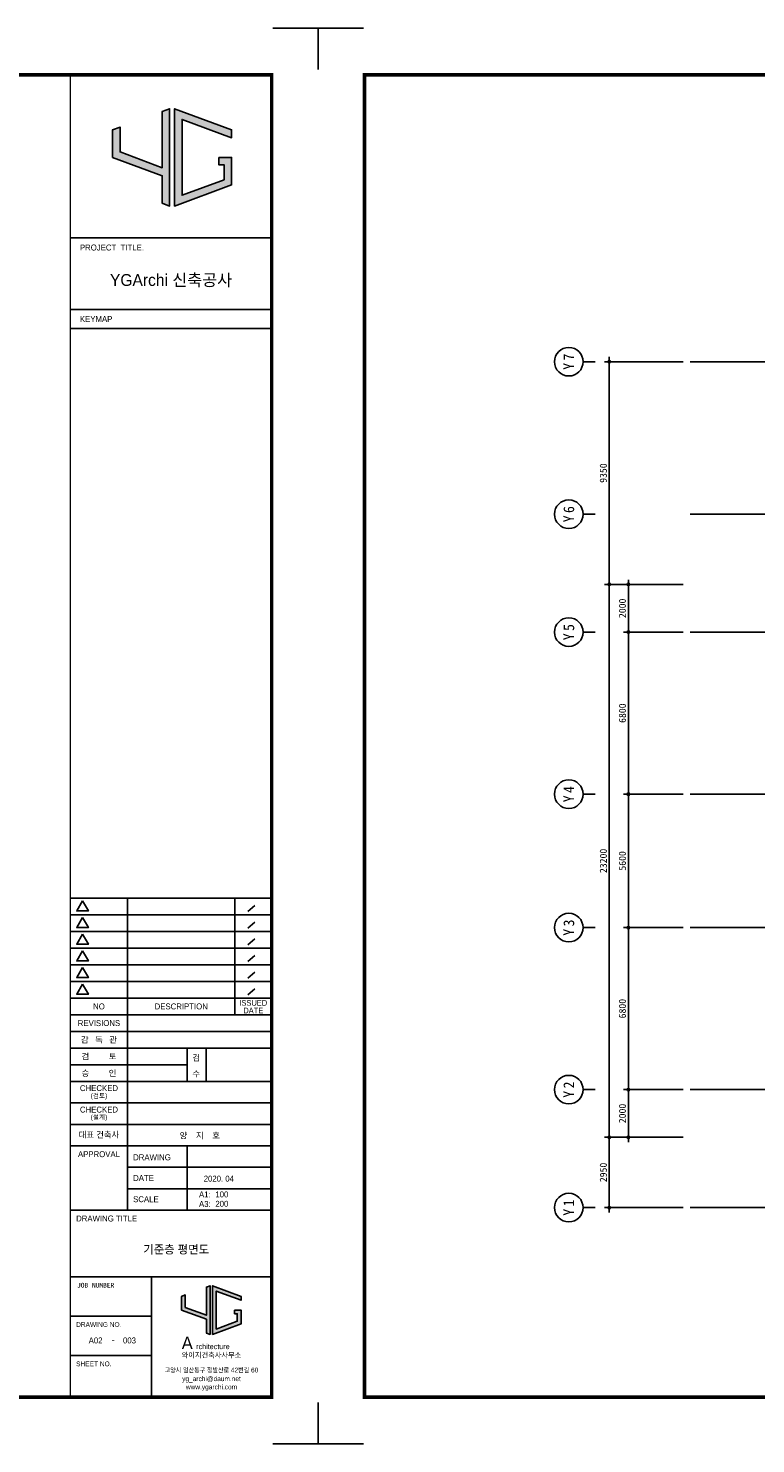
# Model space of a CAD drawing. Header units: millimetres. Extents: x 3445018 to 4174071, y -6064565 to -5122887.
# Tile 190 of 192: x 3909604 to 3940145, y -5256172 to -5196772. Entities that reach past the tile are written whole.
import ezdxf
from ezdxf.enums import TextEntityAlignment as Align

# ---------------------------------------------------------------- set-up
doc = ezdxf.new("R2010")
doc.units = ezdxf.units.MM
doc.header["$MEASUREMENT"] = 0
doc.linetypes.add('CEN', pattern=[66, 60, -2, 2, -2])
doc.layers.get('0').update_dxf_attribs({"linetype": 'CONTINUOUS'})
doc.layers.get('DEFPOINTS').update_dxf_attribs({"linetype": 'CONTINUOUS'})
for name, color, linetype in [('0-TEX(타이틀)', 2, 'CONTINUOUS'), ('3', 3, 'CONTINUOUS'), ('A_GE_FORM', 7, 'CONTINUOUS'), ('A_GE_TEXT', 3, 'CONTINUOUS'), ('CEN', 13, 'CEN'), ('DI', 1, 'CONTINUOUS'), ('DIM', 7, 'CONTINUOUS')]:
    doc.layers.add(name, color=color, linetype=linetype)
doc.styles.add('GHS', font='txt')
doc.styles.add('HY울릉도 L', font='txt')
doc.styles.add('SDP-S', font='txt')
doc.styles.add('굴림', font='txt')
doc.styles.add('나눔고딕', font='txt')
doc.styles.add('돋움', font='txt')
doc.styles.add('돋움체', font='txt')
doc.styles.add('스타일1', font='HYWULM.TTF')
doc.dimstyles.new('SMDI-3', dxfattribs={"dimtxt": 3, "dimasz": 1, "dimexe": 2, "dimexo": 3, "dimgap": 1, "dimtad": 1, "dimdsep": 46, "dimtxsty": 'HY울릉도 L', "dimblk": 'Z_DOT', "dimcen": 2.5, "dimdle": 1.5, "dimclrd": 1, "dimclre": 1, "dimclrt": 2, "dimadec": 0, "dimazin": 0, "dimtfac": 1, "dimtix": 1, "dimtmove": 2, "dimatfit": 3, "dimldrblk": 'Z_DOT', "dimfxl": 2, "dimtvp": 1, "dimtolj": 1, "dimtzin": 0, "dimarcsym": 0})

# ---------------------------------------------------------------- blocks, each defined once
blk = doc.blocks.new('werwwerw')
at = {"true_color": 0xf50000}
h = blk.add_hatch(color=1, dxfattribs=at)
h.dxf.hatch_style = 1
h.paths.add_polyline_path([(1770.34, 1804.71), (1770.34, 1809.72), (1768.84, 1809.16), (1768.84, 1803.61), (1778.84, 1799.9), (1778.84, 1794.35), (1780.34, 1793.79), (1780.34, 1813.42), (1778.84, 1812.87), (1778.84, 1801.5)])
h.paths.add_polyline_path([(1782.84, 1811.27), (1792.84, 1807.56), (1792.84, 1809.16), (1781.34, 1813.42), (1781.34, 1793.79), (1792.84, 1798.05), (1792.84, 1803.61), (1790.24, 1803.61), (1790.24, 1802.11), (1791.34, 1802.11), (1791.34, 1799.09), (1782.84, 1795.95)])
at = {"color": 1, "true_color": 0xf50000}
for points in [[(1770.34, 1809.72), (1768.84, 1809.16), (1768.84, 1803.61), (1778.84, 1799.9), (1778.84, 1794.35), (1780.34, 1793.79), (1780.34, 1813.42), (1778.84, 1812.87), (1778.84, 1801.5), (1770.34, 1804.71), (1770.34, 1809.72), (1768.84, 1809.16)], [(1790.24, 1803.61), (1792.84, 1803.61), (1792.84, 1798.05), (1781.34, 1793.79), (1781.34, 1813.42), (1792.84, 1809.16), (1792.84, 1807.56), (1782.84, 1811.27), (1782.84, 1795.95), (1791.34, 1799.09), (1791.34, 1802.11), (1790.24, 1802.11), (1790.24, 1802.11), (1790.24, 1803.61)]]:
    blk.add_lwpolyline(points, dxfattribs=at)
at = {"color": 1, "true_color": 0xf50000, "insert": (1768.9, 1792.85), "char_height": 5, "attachment_point": 1}
blk.add_mtext_dynamic_manual_height_columns('{\\fBroadway|b0|i0|c0|p82;A}', width=3.0726, gutter_width=12.5, heights=[0], dxfattribs=at)
at = {"insert": (1774.73, 1789.95), "char_height": 2.1, "attachment_point": 1}
blk.add_mtext_dynamic_manual_height_columns('{\\fBroadway|b0|i0|c0|p82;rchitecture}', width=17.5999, gutter_width=12.5, heights=[0], dxfattribs=at)
blk = doc.blocks.new('sheet _서영')
at = {"true_color": 0xf50000}
h = blk.add_hatch(color=1, dxfattribs=at)
h.dxf.hatch_style = 1
h.paths.add_polyline_path([(-361932.13, -1058516.3), (-361932.13, -1058505.89), (-361935.25, -1058507.04), (-361935.25, -1058518.6), (-361914.45, -1058526.3), (-361914.45, -1058537.86), (-361911.33, -1058539.01), (-361911.33, -1058498.18), (-361914.45, -1058499.34), (-361914.45, -1058522.97)])
h.paths.add_polyline_path([(-361906.13, -1058502.67), (-361885.33, -1058510.37), (-361885.33, -1058507.04), (-361909.25, -1058498.18), (-361909.25, -1058539.01), (-361885.33, -1058530.15), (-361885.33, -1058518.6), (-361890.73, -1058518.6), (-361890.73, -1058521.72), (-361888.45, -1058521.72), (-361888.45, -1058527.98), (-361906.13, -1058534.53)])
at = {"color": 1, "true_color": 0xf50000}
for points in [[(-361932.13, -1058505.89), (-361935.25, -1058507.04), (-361935.25, -1058518.6), (-361914.45, -1058526.3), (-361914.45, -1058537.86), (-361911.33, -1058539.01), (-361911.33, -1058498.18), (-361914.45, -1058499.34), (-361914.45, -1058522.97), (-361932.13, -1058516.3), (-361932.13, -1058505.89), (-361935.25, -1058507.04)], [(-361890.73, -1058518.6), (-361885.33, -1058518.6), (-361885.33, -1058530.15), (-361909.25, -1058539.01), (-361909.25, -1058498.18), (-361885.33, -1058507.04), (-361885.33, -1058510.37), (-361906.13, -1058502.67), (-361906.13, -1058534.53), (-361888.45, -1058527.98), (-361888.45, -1058521.72), (-361890.73, -1058521.72), (-361890.73, -1058521.72), (-361890.73, -1058518.6)]]:
    blk.add_lwpolyline(points, dxfattribs=at)
at = {"layer": 'A_GE_FORM'}
for p, q in [((-362689.99, -1058464.44), (-362689.99, -1058481.68)), ((-362689.99, -1058464.44), (-362689.99, -1058481.68)), ((-362689.99, -1058464.44), (-362670.99, -1058464.44)), ((-361848.99, -1058464.44), (-361867.99, -1058464.44)), ((-361848.99, -1058464.44), (-361848.99, -1058481.68)), ((-362689.99, -1059041.18), (-362689.99, -1059058.43)), ((-362689.99, -1059041.18), (-362689.99, -1059058.43)), ((-361848.99, -1059041.18), (-361848.99, -1059058.43)), ((-362689.99, -1059058.43), (-362670.99, -1059058.43)), ((-361848.99, -1059058.43), (-361867.99, -1059058.43))]:
    blk.add_line(p, q, dxfattribs=at)
at = {"layer": 'A_GE_FORM', "color": 161}
for p, q in [((-361952.99, -1058552.43), (-361868.99, -1058552.43)), ((-361952.99, -1058582.43), (-361868.99, -1058582.43)), ((-361952.99, -1058590.43), (-361868.99, -1058590.43)), ((-361952.99, -1058829.43), (-361868.89, -1058829.43)), ((-361928.99, -1058960.43), (-361928.99, -1058829.43)), ((-361883.91, -1058878.43), (-361883.91, -1058829.43)), ((-361875.5, -1058832.51), (-361878.46, -1058835.03)), ((-361952.99, -1058836.43), (-361868.89, -1058836.43)), ((-361875.5, -1058839.51), (-361878.46, -1058842.03)), ((-361952.99, -1058843.43), (-361868.89, -1058843.43)), ((-361875.5, -1058846.51), (-361878.46, -1058849.03)), ((-361952.99, -1058850.43), (-361868.89, -1058850.43)), ((-361952.99, -1058857.43), (-361868.89, -1058857.43)), ((-361875.5, -1058853.51), (-361878.46, -1058856.03)), ((-361875.5, -1058860.51), (-361878.46, -1058863.03)), ((-361952.99, -1058864.43), (-361868.89, -1058864.43)), ((-361875.5, -1058867.51), (-361878.46, -1058870.03)), ((-361952.99, -1058871.43), (-361868.89, -1058871.43)), ((-361952.99, -1058878.43), (-361868.49, -1058878.43)), ((-361952.99, -1058885.43), (-361868.49, -1058885.43)), ((-361952.99, -1058892.43), (-361868.49, -1058892.43)), ((-361903.99, -1058906.43), (-361903.99, -1058892.43)), ((-361895.99, -1058906.43), (-361895.99, -1058892.43)), ((-361952.99, -1058899.43), (-361903.99, -1058899.43)), ((-361952.99, -1058906.43), (-361868.49, -1058906.43)), ((-361952.99, -1058915.43), (-361868.49, -1058915.43)), ((-361952.99, -1058924.43), (-361868.49, -1058924.43)), ((-361952.99, -1058933.43), (-361868.49, -1058933.43)), ((-361903.99, -1058960.43), (-361903.99, -1058933.43)), ((-361928.99, -1058942.43), (-361868.49, -1058942.43)), ((-361928.99, -1058951.43), (-361868.49, -1058951.43)), ((-361952.99, -1058960.43), (-361868.49, -1058960.43)), ((-361952.99, -1058988.43), (-361868.49, -1058988.43)), ((-361918.99, -1059038.93), (-361918.99, -1058988.43)), ((-361952.99, -1059004.93), (-361918.99, -1059004.93)), ((-361952.99, -1059021.43), (-361918.99, -1059021.43))]:
    blk.add_line(p, q, dxfattribs=at)
at = {"layer": 'A_GE_FORM', "const_width": 1.5}
blk.add_lwpolyline([(-361868.49, -1059038.93), (-362670.49, -1059038.93), (-362670.49, -1058483.93), (-361868.49, -1058483.93)], close=True, dxfattribs=at)
at = {"layer": 'A_GE_FORM', "const_width": 0.6}
blk.add_lwpolyline([(-361952.99, -1059038.93), (-361952.99, -1058483.93)], dxfattribs=at)
at = {"layer": 'A_GE_FORM', "color": 7}
for points in [[(-361947.88, -1058830.55), (-361950.34, -1058834.82), (-361945.41, -1058834.82)], [(-361947.88, -1058837.55), (-361950.34, -1058841.82), (-361945.41, -1058841.82)], [(-361947.88, -1058844.55), (-361950.34, -1058848.82), (-361945.41, -1058848.82)], [(-361947.88, -1058851.55), (-361950.34, -1058855.82), (-361945.41, -1058855.82)], [(-361947.88, -1058858.55), (-361950.34, -1058862.82), (-361945.41, -1058862.82)], [(-361947.88, -1058865.55), (-361950.34, -1058869.82), (-361945.41, -1058869.82)]]:
    blk.add_lwpolyline(points, close=True, dxfattribs=at)
at = {"xscale": 1.04, "yscale": 1.04, "zscale": 1.04}
blk.add_blockref('werwwerw', (-363745.9, -1060878.12), dxfattribs=at)
at = {"insert": (-361906.28, -1059020.17), "char_height": 2.16, "attachment_point": 1, "line_spacing_factor": 0.9, "style": '스타일1'}
blk.add_mtext_dynamic_manual_height_columns('{\\f이사만루체 Medium|b0|i0|c129|p2;와이지건축사사무소}', width=30.417, gutter_width=10, heights=[0], dxfattribs=at)
at = {"layer": 'A_GE_TEXT'}
for s, height, style, p in [('PROJECT  TITLE.', 2.5, '돋움', (-361948.99, -1058556.43)), ('KEYMAP', 2.5, '돋움', (-361948.99, -1058586.43)), ('DRAWING', 2.5, '돋움', (-361926.65, -1058938.25)), ('DATE', 2.5, '돋움', (-361926.65, -1058946.92)), ('A1:', 2.5, '돋움', (-361898.99, -1058953.83)), ('SCALE', 2.5, '돋움', (-361926.65, -1058955.83)), ('A3:', 2.5, '돋움', (-361898.99, -1058957.83)), ('DRAWING TITLE', 2.5, '돋움', (-361950.58, -1058963.93)), ('JOB NUMBER', 2, '나눔고딕', (-361950.2, -1058991.93)), ('DRAWING NO.', 2, '돋움', (-361950.59, -1059008.43)), ('SHEET NO.', 2, '돋움', (-361950.59, -1059024.93))]:
    blk.add_text(s, height=height, dxfattribs=dict(at, style=style)).set_placement(p, align=Align.MIDDLE_LEFT)
for s, height, style, p in [('YGArchi 신축공사', 5, '굴림', (-361910.74, -1058570.06)), ('NO', 2.5, '돋움', (-361940.99, -1058874.93)), ('DESCRIPTION', 2.5, '돋움', (-361906.45, -1058874.93)), ('ISSUED', 2.4, '돋움', (-361876.2, -1058873.45)), ('DATE', 2.4, '돋움', (-361876.2, -1058876.65)), ('REVISIONS', 2.5, '돋움', (-361940.99, -1058881.93)), ('감   독   관', 2.5, '돋움', (-361940.99, -1058888.93)), ('검         토', 2.5, '돋움', (-361940.99, -1058895.93)), ('승         인', 2.5, '돋움', (-361940.99, -1058902.93)), ('CHECKED', 2.5, '돋움', (-361940.99, -1058909.21)), ('(검토)', 2, '돋움', (-361940.99, -1058912.39)), ('CHECKED', 2.5, '돋움', (-361940.99, -1058918.21)), ('(설계)', 2, '돋움', (-361940.99, -1058921.39)), ('대표 건축사', 2.5, '돋움', (-361940.99, -1058928.78)), ('APPROVAL', 2.5, '돋움', (-361940.99, -1058936.93)), ('-', 2.5, '나눔고딕', (-361934.99, -1059014.93))]:
    blk.add_text(s, height=height, dxfattribs=dict(at, style=style)).set_placement(p, align=Align.MIDDLE_CENTER)
at = {"layer": 'A_GE_TEXT', "style": '돋움'}
for s, p in [('검', (-361901.77, -1058897.75)), ('수', (-361901.77, -1058904.47))]:
    blk.add_text(s, height=2.5, dxfattribs=at).set_placement(p)
at = {"layer": 'A_GE_TEXT', "style": '돋움', "width": 0.9}
for s, p in [('고양시 일산동구 정발산로 42번길 60', (-361893.74, -1059027.54)), ('yg_archi@daum.net', (-361893.74, -1059031.18)), ('www.ygarchi.com', (-361893.74, -1059034.62))]:
    blk.add_text(s, height=2, dxfattribs=at).set_placement(p, align=Align.MIDDLE_CENTER)
blk = doc.blocks.new('Z_DOT')
at = {"layer": 'DIM', "color": 1, "ltscale": 3}
for p, q in [((-2, 0), (2, 0)), ((0, -2), (0, 2))]:
    blk.add_line(p, q, dxfattribs=at)
for radius in [0.5, 0.25]:
    blk.add_circle((0, 0), radius, dxfattribs=at)
blk = doc.blocks.new('*D50')
at = {"layer": 'DEFPOINTS', "color": 0, "ltscale": 3, "transparency": 16777216}
for p in [(3933999, -5220113), (3937399, -5220113), (3937399, -5243313)]:
    blk.add_point(p, dxfattribs=at)
at = {"layer": 'DIM', "color": 1, "lineweight": -2, "ltscale": 3, "transparency": 16777216}
for p, q in [((3937099, -5220113), (3933799, -5220113)), ((3933999, -5243213), (3933999, -5220213)), ((3937099, -5243313), (3933799, -5243313))]:
    blk.add_line(p, q, dxfattribs=at)
at = {"layer": 'DIM', "color": 1, "lineweight": -2, "ltscale": 3, "transparency": 16777216, "xscale": 100, "yscale": 100, "zscale": 100}
for p, rotation in [((3933999, -5220113), 90), ((3933999, -5243313), 270)]:
    blk.add_blockref('Z_DOT', p, dxfattribs=dict(at, rotation=rotation))
at = {"layer": 'DIM', "color": 2, "ltscale": 3, "transparency": 16777216, "insert": (3933749, -5231713), "char_height": 300, "attachment_point": 5, "rotation": 90, "style": 'SDP-S'}
blk.add_mtext('\\A1;23200', dxfattribs=at)
blk = doc.blocks.new('*D51')
at = {"layer": 'DEFPOINTS', "color": 0, "ltscale": 3, "transparency": 16777216}
for p in [(3937399, -5210763), (3933999, -5220113), (3937399, -5220113)]:
    blk.add_point(p, dxfattribs=at)
at = {"layer": 'DIM', "color": 1, "lineweight": -2, "ltscale": 3, "transparency": 16777216}
for p, q in [((3937099, -5210763), (3933799, -5210763)), ((3933999, -5210863), (3933999, -5220013)), ((3937099, -5220113), (3933799, -5220113))]:
    blk.add_line(p, q, dxfattribs=at)
at = {"layer": 'DIM', "color": 1, "lineweight": -2, "ltscale": 3, "transparency": 16777216, "xscale": 100, "yscale": 100, "zscale": 100}
for p, rotation in [((3933999, -5210763), 90), ((3933999, -5220113), 270)]:
    blk.add_blockref('Z_DOT', p, dxfattribs=dict(at, rotation=rotation))
at = {"layer": 'DIM', "color": 2, "ltscale": 3, "transparency": 16777216, "insert": (3933749, -5215438), "char_height": 300, "attachment_point": 5, "rotation": 90, "style": 'SDP-S'}
blk.add_mtext('\\A1;9350', dxfattribs=at)
blk = doc.blocks.new('CCS111')
blk.add_line((0, 8), (0, 3))
blk.add_circle((0, 14), 6)
at = {"color": 3, "style": 'GHS'}
for tag, p in [('X', (-2.45, 14.02)), ('1', (1.44, 14.02))]:
    blk.add_attdef(tag, text='', height=4.5, dxfattribs=at).set_placement(p, align=Align.MIDDLE_CENTER)
blk = doc.blocks.new('*D52')
at = {"layer": 'DEFPOINTS', "color": 0, "ltscale": 3, "transparency": 16777216}
for p in [(3937399, -5220113), (3934799, -5222113), (3937399, -5222113)]:
    blk.add_point(p, dxfattribs=at)
at = {"layer": 'DIM', "color": 1, "lineweight": -2, "ltscale": 3, "transparency": 16777216}
for p, q in [((3937099, -5220113), (3934599, -5220113)), ((3934799, -5220213), (3934799, -5222013)), ((3937099, -5222113), (3934599, -5222113))]:
    blk.add_line(p, q, dxfattribs=at)
at = {"layer": 'DIM', "color": 1, "lineweight": -2, "ltscale": 3, "transparency": 16777216, "xscale": 100, "yscale": 100, "zscale": 100}
for p, rotation in [((3934799, -5220113), 90), ((3934799, -5222113), 270)]:
    blk.add_blockref('Z_DOT', p, dxfattribs=dict(at, rotation=rotation))
at = {"layer": 'DIM', "color": 2, "ltscale": 3, "transparency": 16777216, "insert": (3934549, -5221113), "char_height": 300, "attachment_point": 5, "rotation": 90, "style": 'SDP-S'}
blk.add_mtext('\\A1;2000', dxfattribs=at)
blk = doc.blocks.new('*D53')
at = {"layer": 'DEFPOINTS', "color": 0, "ltscale": 3, "transparency": 16777216}
for p in [(3937399, -5222113), (3934799, -5228913), (3937399, -5228913)]:
    blk.add_point(p, dxfattribs=at)
at = {"layer": 'DIM', "color": 1, "lineweight": -2, "ltscale": 3, "transparency": 16777216}
for p, q in [((3937099, -5222113), (3934599, -5222113)), ((3934799, -5222213), (3934799, -5228813)), ((3937099, -5228913), (3934599, -5228913))]:
    blk.add_line(p, q, dxfattribs=at)
at = {"layer": 'DIM', "color": 1, "lineweight": -2, "ltscale": 3, "transparency": 16777216, "xscale": 100, "yscale": 100, "zscale": 100}
for p, rotation in [((3934799, -5222113), 90), ((3934799, -5228913), 270)]:
    blk.add_blockref('Z_DOT', p, dxfattribs=dict(at, rotation=rotation))
at = {"layer": 'DIM', "color": 2, "ltscale": 3, "transparency": 16777216, "insert": (3934549, -5225513), "char_height": 300, "attachment_point": 5, "rotation": 90, "style": 'SDP-S'}
blk.add_mtext('\\A1;6800', dxfattribs=at)
blk = doc.blocks.new('*D54')
at = {"layer": 'DEFPOINTS', "color": 0, "ltscale": 3, "transparency": 16777216}
for p in [(3937399, -5228913), (3934799, -5234513), (3937399, -5234513)]:
    blk.add_point(p, dxfattribs=at)
at = {"layer": 'DIM', "color": 1, "lineweight": -2, "ltscale": 3, "transparency": 16777216}
for p, q in [((3937099, -5228913), (3934599, -5228913)), ((3934799, -5229013), (3934799, -5234413)), ((3937099, -5234513), (3934599, -5234513))]:
    blk.add_line(p, q, dxfattribs=at)
at = {"layer": 'DIM', "color": 1, "lineweight": -2, "ltscale": 3, "transparency": 16777216, "xscale": 100, "yscale": 100, "zscale": 100}
for p, rotation in [((3934799, -5228913), 90), ((3934799, -5234513), 270)]:
    blk.add_blockref('Z_DOT', p, dxfattribs=dict(at, rotation=rotation))
at = {"layer": 'DIM', "color": 2, "ltscale": 3, "transparency": 16777216, "insert": (3934549, -5231713), "char_height": 300, "attachment_point": 5, "rotation": 90, "style": 'SDP-S'}
blk.add_mtext('\\A1;5600', dxfattribs=at)
blk = doc.blocks.new('*D55')
at = {"layer": 'DEFPOINTS', "color": 0, "ltscale": 3, "transparency": 16777216}
for p in [(3937399, -5234513), (3934799, -5241313), (3937399, -5241313)]:
    blk.add_point(p, dxfattribs=at)
at = {"layer": 'DIM', "color": 1, "lineweight": -2, "ltscale": 3, "transparency": 16777216}
for p, q in [((3937099, -5234513), (3934599, -5234513)), ((3934799, -5234613), (3934799, -5241213)), ((3937099, -5241313), (3934599, -5241313))]:
    blk.add_line(p, q, dxfattribs=at)
at = {"layer": 'DIM', "color": 1, "lineweight": -2, "ltscale": 3, "transparency": 16777216, "xscale": 100, "yscale": 100, "zscale": 100}
for p, rotation in [((3934799, -5234513), 90), ((3934799, -5241313), 270)]:
    blk.add_blockref('Z_DOT', p, dxfattribs=dict(at, rotation=rotation))
at = {"layer": 'DIM', "color": 2, "ltscale": 3, "transparency": 16777216, "insert": (3934549, -5237913), "char_height": 300, "attachment_point": 5, "rotation": 90, "style": 'SDP-S'}
blk.add_mtext('\\A1;6800', dxfattribs=at)
blk = doc.blocks.new('*D56')
at = {"layer": 'DEFPOINTS', "color": 0, "ltscale": 3, "transparency": 16777216}
for p in [(3937399, -5241313), (3934799, -5243313), (3937399, -5243313)]:
    blk.add_point(p, dxfattribs=at)
at = {"layer": 'DIM', "color": 1, "lineweight": -2, "ltscale": 3, "transparency": 16777216}
for p, q in [((3937099, -5241313), (3934599, -5241313)), ((3934799, -5241413), (3934799, -5243213)), ((3937099, -5243313), (3934599, -5243313))]:
    blk.add_line(p, q, dxfattribs=at)
at = {"layer": 'DIM', "color": 1, "lineweight": -2, "ltscale": 3, "transparency": 16777216, "xscale": 100, "yscale": 100, "zscale": 100}
for p, rotation in [((3934799, -5241313), 90), ((3934799, -5243313), 270)]:
    blk.add_blockref('Z_DOT', p, dxfattribs=dict(at, rotation=rotation))
at = {"layer": 'DIM', "color": 2, "ltscale": 3, "transparency": 16777216, "insert": (3934549, -5242313), "char_height": 300, "attachment_point": 5, "rotation": 90, "style": 'SDP-S'}
blk.add_mtext('\\A1;2000', dxfattribs=at)
blk = doc.blocks.new('*D57')
at = {"layer": 'DEFPOINTS', "color": 0, "ltscale": 3, "transparency": 16777216}
for p in [(3933999, -5243313), (3937399, -5243313), (3937399, -5246263)]:
    blk.add_point(p, dxfattribs=at)
at = {"layer": 'DIM', "color": 1, "lineweight": -2, "ltscale": 3, "transparency": 16777216}
for p, q in [((3937099, -5243313), (3933799, -5243313)), ((3933999, -5246163), (3933999, -5243413)), ((3937099, -5246263), (3933799, -5246263))]:
    blk.add_line(p, q, dxfattribs=at)
at = {"layer": 'DIM', "color": 1, "lineweight": -2, "ltscale": 3, "transparency": 16777216, "xscale": 100, "yscale": 100, "zscale": 100}
for p, rotation in [((3933999, -5243313), 90), ((3933999, -5246263), 270)]:
    blk.add_blockref('Z_DOT', p, dxfattribs=dict(at, rotation=rotation))
at = {"layer": 'DIM', "color": 2, "ltscale": 3, "transparency": 16777216, "insert": (3933749, -5244788), "char_height": 300, "attachment_point": 5, "rotation": 90, "style": 'SDP-S'}
blk.add_mtext('\\A1;2950', dxfattribs=at)

msp = doc.modelspace()

# ---------------------------------------------------------------- linework, layer by layer
at = {"layer": 'CEN'}
for p, q in [((3937398.874, -5210762.953), (3988257.54, -5210762.953)), ((3937398.874, -5217162.953), (3988257.54, -5217162.953)), ((3937398.874, -5222112.953), (3988257.54, -5222112.953)), ((3937398.874, -5228912.953), (3988257.54, -5228912.953)), ((3937398.874, -5234512.953), (3988257.54, -5234512.953)), ((3937398.874, -5241312.953), (3988257.54, -5241312.953)), ((3937398.874, -5246262.953), (3988257.54, -5246262.953))]:
    msp.add_line(p, q, dxfattribs=at)

# ---------------------------------------------------------------- block references
at = {"layer": '3', "xscale": 100, "yscale": 100, "zscale": 100}
for p in [(40106670.4, 100649671.693), (40190770.4, 100649671.693)]:
    msp.add_blockref('sheet _서영', p, dxfattribs=at)
at = {"layer": 'DI'}
ref = msp.add_blockref('CCS111', (3933698.874, -5210762.953), dxfattribs=dict(at, xscale=100, yscale=100, zscale=100, rotation=90))
ref.add_attrib('1', '7', dxfattribs={"layer": '0', "color": 3, "height": 450, "rotation": 90, "style": '돋움체'}).set_placement((3932298.079, -5210569.203), align=Align.MIDDLE_CENTER)
ref.add_attrib('X', 'Y', dxfattribs={"layer": '0', "color": 3, "height": 450, "rotation": 90, "style": '돋움체'}).set_placement((3932297.083, -5210958.157), align=Align.MIDDLE_CENTER)
ref = msp.add_blockref('CCS111', (3933698.874, -5217162.953), dxfattribs=dict(at, xscale=100, yscale=100, zscale=100, rotation=90))
ref.add_attrib('1', '6', dxfattribs={"layer": '0', "color": 3, "height": 450, "rotation": 90, "style": '돋움체'}).set_placement((3932298.079, -5216969.203), align=Align.MIDDLE_CENTER)
ref.add_attrib('X', 'Y', dxfattribs={"layer": '0', "color": 3, "height": 450, "rotation": 90, "style": '돋움체'}).set_placement((3932297.083, -5217358.157), align=Align.MIDDLE_CENTER)
ref = msp.add_blockref('CCS111', (3933698.874, -5222112.953), dxfattribs=dict(at, xscale=100, yscale=100, zscale=100, rotation=90))
ref.add_attrib('1', '5', dxfattribs={"layer": '0', "color": 3, "height": 450, "rotation": 90, "style": '돋움체'}).set_placement((3932298.079, -5221919.203), align=Align.MIDDLE_CENTER)
ref.add_attrib('X', 'Y', dxfattribs={"layer": '0', "color": 3, "height": 450, "rotation": 90, "style": '돋움체'}).set_placement((3932297.083, -5222308.157), align=Align.MIDDLE_CENTER)
ref = msp.add_blockref('CCS111', (3933698.874, -5228912.953), dxfattribs=dict(at, xscale=100, yscale=100, zscale=100, rotation=90))
ref.add_attrib('1', '4', dxfattribs={"layer": '0', "color": 3, "height": 450, "rotation": 90, "style": '돋움체'}).set_placement((3932298.079, -5228719.203), align=Align.MIDDLE_CENTER)
ref.add_attrib('X', 'Y', dxfattribs={"layer": '0', "color": 3, "height": 450, "rotation": 90, "style": '돋움체'}).set_placement((3932297.083, -5229108.157), align=Align.MIDDLE_CENTER)
ref = msp.add_blockref('CCS111', (3933698.874, -5234512.953), dxfattribs=dict(at, xscale=100, yscale=100, zscale=100, rotation=90))
ref.add_attrib('1', '3', dxfattribs={"layer": '0', "color": 3, "height": 450, "rotation": 90, "style": '돋움체'}).set_placement((3932298.079, -5234319.203), align=Align.MIDDLE_CENTER)
ref.add_attrib('X', 'Y', dxfattribs={"layer": '0', "color": 3, "height": 450, "rotation": 90, "style": '돋움체'}).set_placement((3932297.083, -5234708.157), align=Align.MIDDLE_CENTER)
ref = msp.add_blockref('CCS111', (3933698.874, -5241312.953), dxfattribs=dict(at, xscale=100, yscale=100, zscale=100, rotation=90))
ref.add_attrib('1', '2', dxfattribs={"layer": '0', "color": 3, "height": 450, "rotation": 90, "style": '돋움체'}).set_placement((3932298.079, -5241119.203), align=Align.MIDDLE_CENTER)
ref.add_attrib('X', 'Y', dxfattribs={"layer": '0', "color": 3, "height": 450, "rotation": 90, "style": '돋움체'}).set_placement((3932297.083, -5241508.157), align=Align.MIDDLE_CENTER)
ref = msp.add_blockref('CCS111', (3933698.874, -5246262.953), dxfattribs=dict(at, xscale=100, yscale=100, zscale=100, rotation=90))
ref.add_attrib('1', '1', dxfattribs={"layer": '0', "color": 3, "height": 450, "rotation": 90, "style": '돋움체'}).set_placement((3932298.079, -5246069.203), align=Align.MIDDLE_CENTER)
ref.add_attrib('X', 'Y', dxfattribs={"layer": '0', "color": 3, "height": 450, "rotation": 90, "style": '돋움체'}).set_placement((3932297.083, -5246458.157), align=Align.MIDDLE_CENTER)

# ---------------------------------------------------------------- texts
at = {"layer": '0-TEX(타이틀)', "style": '굴림'}
for s, height, p in [('양    지    호', 250, (3917650.838, -5243239.809)), ('2020. 04', 248.6667, (3918236.865, -5245046.974)), ('100', 248.6667, (3918002.865, -5245710.191)), ('200', 248.6667, (3918002.865, -5246104.388)), ('A02', 250, (3912720.684, -5251838.778)), ('003', 250, (3914124.204, -5251838.778))]:
    msp.add_text(s, height=height, dxfattribs=at).set_placement(p, align=Align.MIDDLE_RIGHT)
msp.add_text('기준층 평면도', height=350, dxfattribs=at).set_placement((3915814.389, -5248019.296), align=Align.MIDDLE_CENTER)

# ---------------------------------------------------------------- dimensions: what is measured, and where the dimension line sits
at = {"layer": 'DIM', "ltscale": 3}
for base, p1, p2, angle, picture, middle in [((3933998.874, -5220112.953), (3937398.874, -5210762.953), (3937398.874, -5220112.953), 90, '*D51', (3933748.67, -5215437.953)), ((3933998.874, -5220112.953), (3937398.874, -5243312.953), (3937398.874, -5220112.953), 90, '*D50', (3933748.67, -5231712.953)), ((3934798.874, -5222112.953), (3937398.874, -5220112.953), (3937398.874, -5222112.953), 90, '*D52', (3934548.67, -5221112.953)), ((3934798.874, -5228912.953), (3937398.874, -5222112.953), (3937398.874, -5228912.953), 90, '*D53', (3934548.67, -5225512.953)), ((3934798.874, -5234512.953), (3937398.874, -5228912.953), (3937398.874, -5234512.953), 90, '*D54', (3934548.67, -5231712.953)), ((3934798.874, -5241312.953), (3937398.874, -5234512.953), (3937398.874, -5241312.953), 90, '*D55', (3934548.67, -5237912.953)), ((3934798.874, -5243312.953), (3937398.874, -5241312.953), (3937398.874, -5243312.953), 90, '*D56', (3934548.67, -5242312.953)), ((3933998.874, -5243312.953), (3937398.874, -5246262.953), (3937398.874, -5243312.953), 270, '*D57', (3933748.67, -5244787.953))]:
    dim = msp.add_linear_dim(base=base, p1=p1, p2=p2, angle=angle, dimstyle='SMDI-3', override={"dimscale": 100, "dimtxsty": 'SDP-S'}, dxfattribs=at)
    dim.commit()
    dim.dimension.update_dxf_attribs({"geometry": picture, "text_midpoint": middle})

doc.saveas('drawing.dxf')
